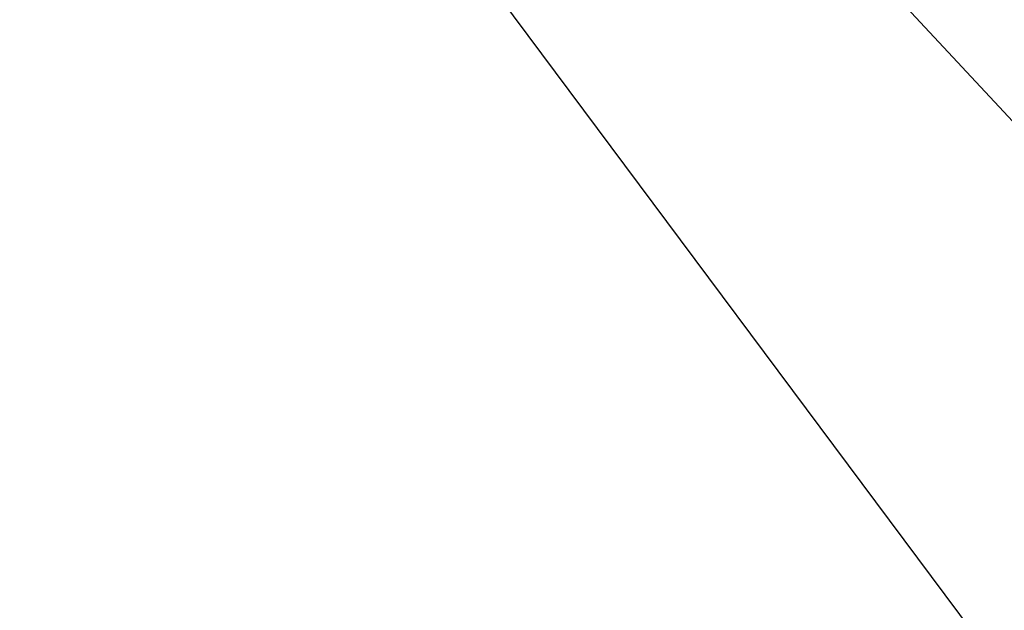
# Model space of a CAD drawing. Extents: x 10527 to 38813, y 13847 to 37526.
# Tile 135 of 256: x 35366.18 to 35370.5, y 36378.7 to 36381.3. Entities that reach past the tile are written whole.
import ezdxf

# ---------------------------------------------------------------- set-up
doc = ezdxf.new("R2010")
doc.units = 0
doc.header["$LTSCALE"] = 0.5
doc.header["$MEASUREMENT"] = 0
doc.linetypes.add('CONTI', pattern=[0])
doc.layers.add('.', color=7, linetype='Continuous', lineweight=15)
doc.layers.add('SIT_L0', color=250, linetype='CONTI')

# ---------------------------------------------------------------- blocks, each defined once
blk = doc.blocks.new('gergrgrre')
at = {"linetype": 'Continuous', "elevation": 1.643}
blk.add_lwpolyline([(359968.1053, 4200751.1484), (360144.8753, 4200568.5984), (360208.9053, 4200501.7684), (360248.1353, 4200449.0884), (360280.3653, 4200400.8684), (360329.3453, 4200345.0084), (360410.6253, 4200285.1884), (360473.1253, 4200218.9984), (360491.2562, 4200199.5414)], dxfattribs=at)
blk = doc.blocks.new('ееееее')
at = {"layer": 'SIT_L0', "color": 250}
blk.add_line((-288.38, 647.62), (-215.18, 568.38), dxfattribs=at)

msp = doc.modelspace()

# ---------------------------------------------------------------- hatches: boundary and pattern name
at = {"layer": '.', "ltscale": 0.149071}
h = msp.add_hatch(color=256, dxfattribs=at)
h.dxf.hatch_style = 1
h.set_gradient(color1=(255, 255, 255), tint=1)
h.paths.add_polyline_path([(35043.2971, 36082.0132), (36343.2971, 36082.0132), (36343.2971, 37217.0132), (35043.2971, 37217.0132)])
h.paths.add_polyline_path([(35058.2971, 37202.0132), (36328.2971, 37202.0132), (36328.2971, 36097.0132), (35058.2971, 36097.0132)], flags=16)

# ---------------------------------------------------------------- block references
at = {"linetype": 'Continuous'}
msp.add_blockref('gergrgrre', (-324846.9437, -4164111.8779), dxfattribs=at)
at = {"color": 0, "rotation": 0.1683458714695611}
msp.add_blockref('ееееее', (35652.5127, 35743.0247), dxfattribs=at)

doc.saveas('drawing.dxf')
